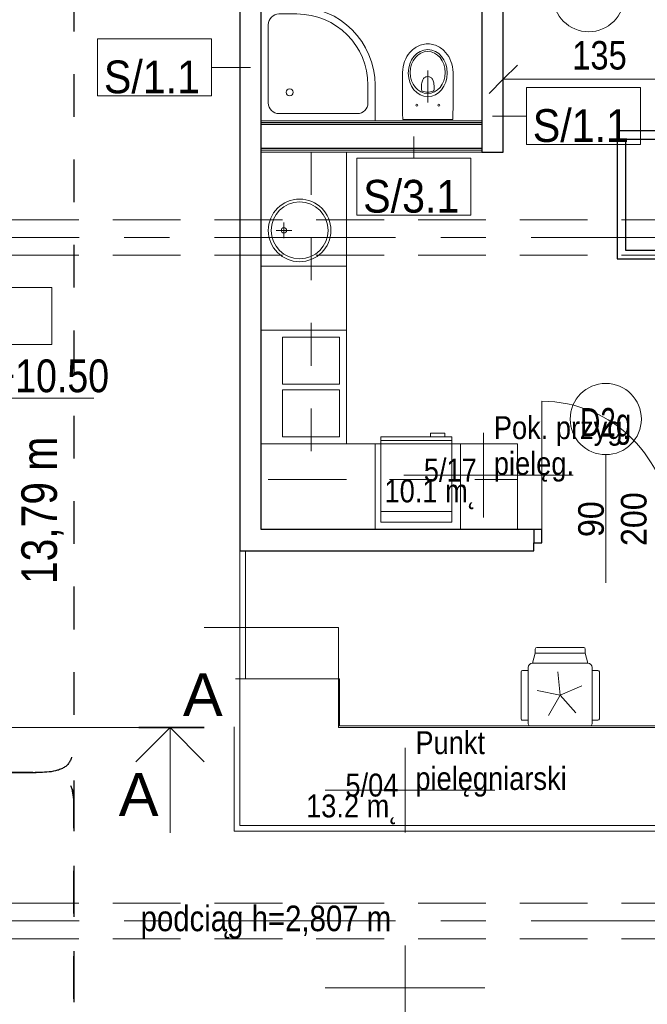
# Model space of a CAD drawing. Header units: centimetres. Extents: x -1631 to 1829, y -257 to 3158.
# Tile 81 of 128: x -477 to -36, y 1310 to 2001. Entities that reach past the tile are written whole.
import ezdxf

# ---------------------------------------------------------------- set-up
doc = ezdxf.new("R2010")
doc.units = ezdxf.units.CM
for name, pattern in [('Dash', [60, 30, -30]), ('Oś', [222.25, 127, -31.75, 31.75, -31.75]), ('Ukryte', [71.438, 47.625, -23.813])]:
    doc.linetypes.add(name, pattern=pattern)
for name, color, linetype, lineweight in [('A-ANNO-DIMS', 211, 'Continuous', 13), ('A-ANNO-DIMS-100', 211, 'Continuous', 13), ('A-ANNO-NOTE', 131, 'Continuous', 9), ('A-AREA-IDEN', 2, 'Continuous', 13), ('A-DETL', 90, 'Continuous', 9), ('A-DETL-GENF', 92, 'Continuous', 9), ('A-DETL-HDLN', 90, 'Ukryte', 9), ('A-DETL-MEDM', 33, 'Continuous', 13), ('A-DETL-THIN', 151, 'Continuous', 9), ('A-DETL-WIDE', 214, 'Continuous', 35), ('A-DOOR', 31, 'Continuous', 13), ('A-WALL', 113, 'Continuous', 13), ('A-WALL-FNSH', 113, 'Continuous', 13), ('A-WALL-IDEN', 211, 'Continuous', 13), ('G-ANNO-DIMS', 111, 'Continuous', 13), ('G-ANNO-TEXT', 231, 'Continuous', 13), ('I-FURN', 30, 'Continuous', 9), ('P-SANR-FIXT', 6, 'Continuous', 9), ('Q-SPCQ', 91, 'Continuous', 9), ('S-GRID', 1, 'Continuous', 13)]:
    doc.layers.add(name, color=color, linetype=linetype, lineweight=lineweight)
doc.styles.add('Arial', font='arial.ttf', dxfattribs={"width": 0.9, "height": 18})
doc.styles.add('Arial Narrow_2', font='ARIALN.TTF', dxfattribs={"height": 23})
doc.styles.add('Arial Narrow_4', font='ARIALN.TTF', dxfattribs={"height": 25})
doc.styles.add('Arial Narrow_5', font='ARIALN.TTF', dxfattribs={"height": 20})
doc.styles.add('Arial Narrow_6', font='ARIALN.TTF', dxfattribs={"height": 18})
doc.styles.add('Arial_1', font='arial.ttf', dxfattribs={"width": 0.7, "height": 20})
doc.styles.add('Arial_11', font='arial.ttf', dxfattribs={"width": 0.85, "height": 23})
doc.styles.add('Arial_12', font='arial.ttf', dxfattribs={"width": 0.9, "height": 23})
doc.styles.add('Arial_7', font='arial.ttf', dxfattribs={"height": 30})
doc.dimstyles.new('Diagonal_1_100__0__wewnętrzne_1', dxfattribs={"dimscale": 30.48, "dimtxt": 20.468619, "dimasz": 0.656168, "dimexe": 0.164042, "dimexo": 0.0625, "dimgap": 0.032808, "dimtad": 1, "dimdec": 0, "dimdsep": 46, "dimtxsty": 'Arial Narrow_5', "dimblk1": 'OBLIQUE', "dimblk2": 'OBLIQUE', "dimsah": 1, "dimcen": 0.09, "dimazin": 0, "dimtfac": 1, "dimtdec": 4, "dimtix": 1, "dimtmove": 0, "dimatfit": 3, "dimfxl": 0.164042, "dimfxlon": 1, "dimtvp": 1, "dimtolj": 1, "dimtzin": 0, "dimarcsym": 2})

# ---------------------------------------------------------------- blocks, each defined once
blk = doc.blocks.new('Blat - Blat-V4-5_piętro III __10_50 m_ - stan projektowany')
at = {"layer": 'I-FURN'}
for p, q in [((0, -60), (0, 0)), ((80, 0), (80, -60)), ((80, -60), (0, -60))]:
    blk.add_line(p, q, dxfattribs=at)
blk = doc.blocks.new('Blat - Blat-2328139-5_piętro III __10_50 m_ - stan projektowany')
at = {"layer": 'I-FURN'}
for p, q in [((0, 60), (0, 0)), ((45, 60), (0, 60)), ((45, 0), (45, 60))]:
    blk.add_line(p, q, dxfattribs=at)
blk = doc.blocks.new('Blat - Blat-1345692-5_piętro III __10_50 m_ - stan projektowany')
at = {"layer": 'I-FURN'}
for p, q in [((0, -60), (0, 0)), ((80, -60), (0, -60))]:
    blk.add_line(p, q, dxfattribs=at)
blk = doc.blocks.new('Blat - Blat-2328140-5_piętro III __10_50 m_ - stan projektowany')
at = {"layer": 'I-FURN'}
for p, q in [((0, -60), (0, 0)), ((40, 0), (40, -60)), ((40, -60), (0, -60))]:
    blk.add_line(p, q, dxfattribs=at)
blk = doc.blocks.new('Blat - Blat-2328141-5_piętro III __10_50 m_ - stan projektowany')
at = {"layer": 'I-FURN'}
for p, q in [((0, -60), (0, 0)), ((60, 0), (60, -60)), ((60, -60), (0, -60))]:
    blk.add_line(p, q, dxfattribs=at)
blk = doc.blocks.new('Blat - Blat-2328144-5_piętro III __10_50 m_ - stan projektowany')
at = {"layer": 'I-FURN', "linetype": 'Dash'}
for p, q in [((0, -35), (0, 0)), ((230, -35), (0, -35))]:
    blk.add_line(p, q, dxfattribs=at)
blk = doc.blocks.new('Blat - Blat-2328145-5_piętro III __10_50 m_ - stan projektowany')
at = {"layer": 'I-FURN', "linetype": 'Dash'}
for p, q in [((180, 35), (0, 35)), ((180, 0), (180, 35))]:
    blk.add_line(p, q, dxfattribs=at)
blk = doc.blocks.new('DRZWI 1S - automatyczna etykieta - Drzwi 90 _szklone_-2381400-5_piętro III __10_50 m_ - stan projektowany')
at = {"layer": 'A-DETL-GENF'}
for p, q in [((-50.5, 2), (-45, 2)), ((-50.5, -7.5), (-50.5, 2)), ((-45, 2), (-45, -7.5)), ((45, 2), (50.5, 2)), ((45, -7.5), (45, 2)), ((50.5, 2), (50.5, -7.5)), ((-45, -7.5), (-50.5, -7.5)), ((50.5, -7.5), (45, -7.5))]:
    blk.add_line(p, q, dxfattribs=at)
at = {"layer": 'A-DETL-MEDM', "lineweight": 25}
for p, q in [((-50.5, -7.5), (-50.5, 2)), ((-50.5, 2), (-45, 2)), ((-45, 2), (-45, -7.5)), ((45, 2), (45, -7.5)), ((50.5, 2), (45, 2)), ((50.5, -7.5), (50.5, 2)), ((-45, -7.5), (-50.5, -7.5)), ((45, -7.5), (50.5, -7.5))]:
    blk.add_line(p, q, dxfattribs=at)
at = {"layer": 'A-DOOR'}
blk.add_line((45, -7.5), (45, -97.5), dxfattribs=at)
blk.add_arc((45, -7.5), 90, 180, 270, dxfattribs=at)
blk = doc.blocks.new('brodzik natryskowy 80x80 półokrągły - brodzik natryskowy 80x80 półokrągły-2355028-5_piętro III __10_50 m_ - stan projektowany')
at = {"layer": 'P-SANR-FIXT'}
for p, q in [((-60, -5), (-60, 20)), ((-47.5, 15), (7.5, 15)), ((-55, -5), (-55, 7.5)), ((15, 7.5), (15, -47.5)), ((7.5, -55), (-5, -55)), ((20, -60), (-5, -60))]:
    blk.add_line(p, q, dxfattribs=at)
blk.add_circle((0, 0), 2.5, dxfattribs=at)
for centre, radius, start, end in [((-47.5, 7.5), 7.5, 90, 180), ((7.5, 7.5), 7.5, 360, 90), ((-5, -5), 55, 180, 270), ((-5, -5), 50, 180, 270), ((7.5, -47.5), 7.5, 270, 360)]:
    blk.add_arc(centre, radius, start, end, dxfattribs=at)
blk = doc.blocks.new('umywalka okrągła d _44cm stal nierdzewna - Type 1-2356170-5_piętro III __10_50 m_ - stan projektowany')
at = {"layer": 'P-SANR-FIXT'}
for p, q in [((12.5, 17.93), (12.5, 28.93)), ((7, 23.43), (18, 23.43))]:
    blk.add_line(p, q, dxfattribs=at)
for centre, radius in [((12.5, 34.5), 22), ((12.5, 34.5), 20), ((12.5, 23.43), 1.9)]:
    blk.add_circle(centre, radius, dxfattribs=at)
blk = doc.blocks.new('zlewozmywak dwukomorowy - Type 1-2356268-5_piętro III __10_50 m_ - stan projektowany')
at = {"layer": 'P-SANR-FIXT'}
for p, q in [((52.5, 67.5), (-27.5, 67.5)), ((-27.5, 67.5), (-27.5, 7.5)), ((10.5, 62.5), (-22.5, 62.5)), ((-22.5, 62.5), (-22.5, 22.5)), ((10.5, 22.5), (10.5, 62.5)), ((47.5, 62.5), (14.5, 62.5)), ((14.5, 62.5), (14.5, 22.5)), ((47.5, 22.5), (47.5, 62.5)), ((52.5, 7.5), (52.5, 67.5)), ((-22.5, 22.5), (10.5, 22.5)), ((14.5, 22.5), (47.5, 22.5))]:
    blk.add_line(p, q, dxfattribs=at)
blk = doc.blocks.new('lodówka niska w zabudowie - Type 1-2357182-5_piętro III __10_50 m_ - stan projektowany')
at = {"layer": 'Q-SPCQ'}
for p, q in [((-12.5, 12.5), (-12.5, 72.5)), ((-12.5, 72.5), (37.5, 72.5)), ((37.5, 70), (-12.5, 70)), ((22.5, 75), (22.5, 72.5)), ((32.5, 75), (22.5, 75)), ((32.5, 72.5), (32.5, 75)), ((37.5, 72.5), (37.5, 12.5)), ((37.5, 20), (-12.5, 20)), ((37.5, 12.5), (-12.5, 12.5))]:
    blk.add_line(p, q, dxfattribs=at)
blk = doc.blocks.new('Miska ustępowa Nova Pro - Type 1-1223710-5_piętro III __10_50 m_ - stan projektowany')
at = {"layer": 'P-SANR-FIXT'}
for p, q in [((2.72, 55.62), (1.98, 55.03)), ((3.54, 56.19), (2.72, 55.62)), ((4.37, 56.71), (3.54, 56.19)), ((5.26, 57.2), (4.37, 56.71)), ((6.17, 57.64), (5.26, 57.2)), ((7.14, 58.04), (6.17, 57.64)), ((8.15, 58.36), (7.14, 58.04)), ((9.18, 58.63), (8.15, 58.36)), ((10.24, 58.83), (9.18, 58.63)), ((11.35, 58.95), (10.24, 58.83)), ((12.51, 59), (11.35, 58.95)), ((13.65, 58.95), (12.51, 59)), ((14.76, 58.83), (13.65, 58.95)), ((15.82, 58.63), (14.76, 58.83)), ((16.85, 58.36), (15.82, 58.63)), ((17.86, 58.04), (16.85, 58.36)), ((18.83, 57.64), (17.86, 58.04)), ((19.74, 57.2), (18.83, 57.64)), ((20.63, 56.71), (19.74, 57.2)), ((21.46, 56.19), (20.63, 56.71)), ((22.28, 55.62), (21.46, 56.19)), ((23.02, 55.03), (22.28, 55.62)), ((-3.03, 48.44), (-3.74, 46.72)), ((-2.19, 50.07), (-3.03, 48.44)), ((-1.2, 51.63), (-2.19, 50.07)), ((-0.04, 53.06), (-1.2, 51.63)), ((1.27, 54.39), (-0.04, 53.06)), ((1.98, 55.03), (1.27, 54.39)), ((23.73, 54.39), (23.02, 55.03)), ((25.04, 53.06), (23.73, 54.39)), ((26.2, 51.63), (25.04, 53.06)), ((27.19, 50.07), (26.2, 51.63)), ((28.03, 48.44), (27.19, 50.07)), ((28.74, 46.72), (28.03, 48.44)), ((-4.73, 42.99), (-5.05, 41.02)), ((-4.31, 44.89), (-4.73, 42.99)), ((-3.74, 46.72), (-4.31, 44.89)), ((29.31, 44.89), (28.74, 46.72)), ((29.75, 42.99), (29.31, 44.89)), ((30.05, 41.02), (29.75, 42.99)), ((-5.24, 38.97), (-5.32, 36.85)), ((-5.32, 36.85), (-5.32, 29.36)), ((-5.05, 41.02), (-5.24, 38.97)), ((9.26, 34.31), (9.6, 34.76)), ((9.6, 34.76), (9.97, 35.1)), ((9.97, 35.1), (10.37, 35.4)), ((10.37, 35.4), (10.79, 35.64)), ((10.79, 35.64), (11.21, 35.82)), ((11.21, 35.82), (11.62, 35.94)), ((11.62, 35.94), (12.51, 36.04)), ((12.5, 17.77), (12.5, 40.26)), ((12.51, 36.04), (13.38, 35.94)), ((13.38, 35.94), (13.8, 35.82)), ((13.8, 35.82), (14.24, 35.64)), ((14.24, 35.64), (14.63, 35.4)), ((14.63, 35.4), (15.03, 35.1)), ((15.03, 35.1), (15.4, 34.76)), ((15.4, 34.76), (15.74, 34.31)), ((30.24, 38.97), (30.05, 41.02)), ((30.32, 36.85), (30.24, 38.97)), ((30.32, 29.36), (30.32, 36.85)), ((-5.32, 29.36), (-5.29, 21.78)), ((8.05, 28.3), (8.1, 29.53)), ((8.05, 26.94), (8.05, 28.3)), ((8.1, 29.53), (8.2, 30.61)), ((8.2, 30.61), (8.32, 31.58)), ((8.32, 31.58), (8.47, 32.41)), ((8.47, 32.41), (8.69, 33.15)), ((8.69, 33.15), (8.96, 33.77)), ((8.96, 33.77), (9.26, 34.31)), ((15.74, 34.31), (16.04, 33.77)), ((16.04, 33.77), (16.31, 33.15)), ((16.31, 33.15), (16.53, 32.41)), ((16.53, 32.41), (16.71, 31.58)), ((16.71, 31.58), (16.83, 30.61)), ((16.83, 30.61), (16.9, 29.53)), ((16.9, 29.53), (16.95, 28.3)), ((16.95, 28.3), (16.95, 26.94)), ((30.29, 21.78), (30.32, 29.36)), ((-5.29, 21.78), (-5.24, 17.94)), ((8.1, 26.62), (8.05, 26.94)), ((8.22, 26.32), (8.1, 26.62)), ((8.42, 26.08), (8.22, 26.32)), ((8.67, 25.9), (8.42, 26.08)), ((9.6, 25.56), (8.67, 25.9)), ((10.56, 25.29), (9.6, 25.56)), ((11.53, 25.14), (10.56, 25.29)), ((12.51, 25.09), (11.53, 25.14)), ((13.47, 25.14), (12.51, 25.09)), ((14.44, 25.29), (13.47, 25.14)), ((15.4, 25.56), (14.44, 25.29)), ((16.34, 25.9), (15.4, 25.56)), ((16.58, 26.08), (16.34, 25.9)), ((16.78, 26.32), (16.58, 26.08)), ((16.93, 26.62), (16.78, 26.32)), ((16.95, 26.94), (16.93, 26.62)), ((30.27, 17.94), (30.29, 21.78)), ((-5.24, 17.94), (-5.2, 14.02)), ((-5.2, 14.02), (-5.15, 10.04)), ((30.15, 10.04), (30.22, 14.02)), ((30.22, 14.02), (30.27, 17.94)), ((-5.15, 10.04), (-5.05, 6)), ((30.05, 6), (30.15, 10.04)), ((-5.05, 6), (30.05, 6))]:
    blk.add_line(p, q, dxfattribs=at)
for centre in [(4.76, 16), (20.24, 16)]:
    blk.add_circle(centre, 0.752, dxfattribs=at)
for centre, major_axis, ratio in [((12.5, 38.51), (0, 16.5), 0.830338), ((12.5, 38.92), (0, 14.8), 0.83084)]:
    blk.add_ellipse(centre, major_axis=major_axis, ratio=ratio, dxfattribs=at)
blk = doc.blocks.new('Lada rejestracji2 - Lada rejestracji-2360188-5_piętro III __10_50 m_ - stan projektowany')
at = {"layer": 'I-FURN'}
for p, q in [((1431.33, 30.12), (1431.33, 326.62)), ((1431.33, 326.62), (1538.33, 326.62)), ((1538.33, 326.62), (1538.33, 322.62)), ((1435.33, 30.12), (1435.33, 322.62)), ((1435.33, 322.62), (1538.33, 322.62)), ((1435.33, 322.62), (1435.33, 30.12)), ((1538.33, 322.62), (1435.33, 322.62)), ((1538.33, 322.62), (1538.33, 318.62)), ((1628.33, 322.62), (1538.33, 322.62)), ((1538.33, 252.62), (1538.33, 322.62)), ((1538.33, 318.62), (1628.33, 318.62)), ((1505.33, -227.38), (1505.33, 252.62)), ((1505.33, 252.62), (1538.33, 252.62)), ((1431.33, -4.88), (1431.33, -301.38)), ((1441.33, -4.88), (1435.33, -4.88)), ((1441.33, -291.38), (1441.33, -4.88)), ((1538.33, -227.38), (1505.33, -227.38)), ((1538.33, -291.38), (1538.33, -227.38)), ((1538.33, -291.38), (1441.33, -291.38)), ((1538.33, -301.38), (1538.33, -291.38)), ((1628.33, -293.38), (1538.58, -293.38)), ((1538.58, -293.38), (1538.58, -297.38)), ((1431.33, -301.38), (1538.33, -301.38)), ((1538.58, -297.38), (1628.33, -297.38))]:
    blk.add_line(p, q, dxfattribs=at)
blk = doc.blocks.new('krzesło obrotowe - krzesło obrotowe-817701-5_piętro III __10_50 m_ - stan projektowany')
at = {"layer": 'I-FURN'}
for p, q in [((19.5, 22.5), (-19.5, 22.5)), ((-17.5, 22.5), (-17.5, 26.5)), ((16.5, 27.5), (-16.5, 27.5)), ((17.5, 22.5), (17.5, 26.5)), ((-33.5, 16.5), (-33.5, -16.5)), ((-32.5, 17.5), (-29.5, 17.5)), ((-29.5, 17.5), (-22.5, 19.5)), ((-29.5, 17.5), (-29.5, -17.5)), ((-22.5, 19.5), (-22.5, -19.5)), ((-6.71, 15.07), (0, 0)), ((0, 0), (12.26, 11.04)), ((0, 0), (-16.41, -1.72)), ((-3.43, -16.14), (0, 0)), ((0, 0), (14.29, -8.25)), ((-29.5, -17.5), (-32.5, -17.5)), ((-22.5, -19.5), (-29.5, -17.5)), ((-19.5, -22.5), (19.5, -22.5)), ((-17.5, -22.5), (-17.5, -26.5)), ((-16.5, -27.5), (16.5, -27.5)), ((17.5, -22.5), (17.5, -26.5))]:
    blk.add_line(p, q, dxfattribs=at)
for centre, radius, start, end in [((-19.5, 19.5), 3, 90, 180), ((-16.5, 26.5), 1, 90, 180), ((16.5, 26.5), 1, 0, 90), ((19.5, 19.5), 3, 47.57359, 90), ((-32.5, 16.5), 1, 90, 180), ((-32.5, -16.5), 1, 180, 270), ((-19.5, -19.5), 3, 180, 270), ((-16.5, -26.5), 1, 180, 270), ((16.5, -26.5), 1, 270, 0), ((19.5, -19.5), 3, 270, 312.42641)]:
    blk.add_arc(centre, radius, start, end, dxfattribs=at)
blk = doc.blocks.new('Spot Elevations - Kota wyk 2-385235-5_piętro III __10_50 m_ - stan projektowany')
at = {"layer": 'G-ANNO-DIMS'}
for p, q in [((0, 0), (-0.09, 0.18)), ((-0.09, 0.18), (0.6992, 0.18)), ((0, 0), (0.09, 0.18))]:
    blk.add_line(p, q, dxfattribs=at)
blk = doc.blocks.new('METKA_POMIESZCZENIA2 - Rozbudowana - bez ramki-2396678-5_piętro III __10_50 m_ - stan projektowany')
at = {"layer": 'A-AREA-IDEN'}
for p, q in [((0, 0.425), (0, 0)), ((0.0976, 0), (-0.8, 0)), ((-0.8, 0), (0.9, 0)), ((0, 0), (0, -0.425))]:
    blk.add_line(p, q, dxfattribs=at)
blk = doc.blocks.new('METKA_POMIESZCZENIA2 - Rozbudowana krótka - bez ramki-2403173-5_piętro III __10_50 m_ - stan projektowany')
at = {"layer": 'A-AREA-IDEN'}
for p, q in [((0, 0.425), (0, 0)), ((0.0976, 0), (-0.8, 0)), ((-0.8, 0), (0.8, 0)), ((0, 0), (0, -0.425))]:
    blk.add_line(p, q, dxfattribs=at)
blk = doc.blocks.new('DIMBLOCK208-5_piętro III __10_50 m_ - stan projektowany')
at = {"layer": 'A-ANNO-DIMS-100', "transparency": 16777216}
for p, q in [((-137.62, 1959.49), (-127.62, 1969.49)), ((-137.62, 1954.49), (-137.62, 1964.49)), ((-2.62, 1959.49), (7.38, 1969.49)), ((-2.62, 1954.49), (-2.62, 1964.49)), ((-137.62, 1959.49), (-147.62, 1949.49)), ((-2.62, 1959.49), (-137.62, 1959.49)), ((-137.62, 1959.49), (-137.62, 1954.49)), ((-2.62, 1959.49), (-12.62, 1949.49)), ((-2.62, 1959.49), (-2.62, 1954.49))]:
    blk.add_line(p, q, dxfattribs=at)
at = {"layer": 'A-ANNO-DIMS-100', "color": 0, "transparency": 16777216, "insert": (-89.13, 1986.34), "char_height": 20, "width": 45.6158, "attachment_point": 1, "line_spacing_factor": 0.974696, "style": 'Arial Narrow_5'}
blk.add_mtext('135', dxfattribs=at)
blk = doc.blocks.new('_Oblique')
at = {"color": 0, "linetype": 'ByBlock', "lineweight": -2}
blk.add_line((-0.5, -0.5), (0.5, 0.5), dxfattribs=at)
blk = doc.blocks.new('ET sciana_AT7 - 10mm-2270614-5_piętro III __10_50 m_ - stan projektowany')
at = {"layer": 'A-WALL-IDEN'}
for p, q in [((-0.4, 0.196875), (0.4, 0.196875)), ((-0.4, -0.203125), (-0.4, 0.196875)), ((0.4, 0.196875), (0.4, -0.203125)), ((-0.4, -0.203125), (0.4, -0.203125))]:
    blk.add_line(p, q, dxfattribs=at)

msp = doc.modelspace()

# ---------------------------------------------------------------- linework, layer by layer
at = {"layer": 'A-ANNO-NOTE', "lineweight": 13}
msp.add_line((-65.62, 1605.83), (-65.62, 1695.83), dxfattribs=at)
msp.add_line((-65.62, 1605.83), (-65.62, 1695.83), dxfattribs=at)
for centre in [(-77.62, 2017.83), (-65.62, 1720.83)]:
    msp.add_circle(centre, 25, dxfattribs=at)
at = {"layer": 'A-DETL', "linetype": 'Dash', "lineweight": 25}
for points, knots in [([(-552.77, 2638.57), (-478.91, 2638.57), (-476.08, 2638.57), (-439.12, 2638.57), (-439.12, 2601.62), (-439.12, 2598.79), (-439.12, 2573.54), (-439.12, 1655.82), (-439.12, 1618.87), (-439.12, 1616.04), (-439.12, 1512.36), (-439.12, 1509.53), (-439.12, 1472.57), (-476.08, 1472.57), (-478.91, 1472.57), (-555.62, 1472.57)], [0, 0, 0, 0, 1.242892, 2.082132, 2.921372, 3.63261, 13.975949, 24.692511, 35.163852, 36.732804, 37.928533, 39.497485, 40.336725, 41.175965, 42.450024, 42.450024, 42.450024, 42.450024]), ([(-555.62, 1472.57), (-478.91, 1472.57), (-476.08, 1472.57), (-439.12, 1472.57), (-439.12, 1435.62), (-439.12, 1432.79), (-439.12, 1329.11), (-439.12, 1326.28), (-439.12, 1289.33), (-402.17, 1289.33), (-399.34, 1289.33), (54.38, 1289.33), (347.2, 1289.33), (391.67, 1289.33), (418.55, 1316.21), (413.88, 1393.93), (413.88, 1663.13)], [0, 0, 0, 0, 1.274059, 2.1133, 2.95254, 4.521491, 5.717221, 7.286172, 8.125412, 8.964652, 14.361634, 22.556861, 31.207392, 35.311818, 37.065318, 41.276562, 41.276562, 41.276562, 41.276562]), ([(-561.62, 233.02), (-511.61, 233.02), (-497.78, 233.02), (-439.12, 233.02), (-439.12, 251.36), (-439.12, 296.62), (-439.12, 1289.33), (-439.12, 1326.28), (-439.12, 1329.11), (-439.12, 1432.79), (-439.12, 1435.62), (-439.12, 1472.57), (-476.08, 1472.57), (-478.91, 1472.57), (-555.62, 1472.57)], [0, 0, 0, 0, 1.339676, 2.332925, 3.669947, 15.221807, 26.977257, 38.268666, 39.837617, 41.033347, 42.602298, 43.441538, 44.280778, 45.554838, 45.554838, 45.554838, 45.554838]), ([(-555.62, 1472.57), (-478.91, 1472.57), (-450.62, 1472.57), (-439.12, 1472.57), (-439.12, 1461.07), (-439.12, 1432.79), (-439.12, 1329.11), (-439.12, 1326.28), (-439.12, 1289.33), (-402.17, 1289.33), (-399.34, 1289.33), (54.38, 1289.33), (347.2, 1289.33), (391.67, 1289.33), (413.88, 1267.11), (413.88, 1211.15), (413.88, 1019.9)], [0, 0, 0, 0, 1.274059, 1.834911, 2.395763, 3.964714, 5.438832, 7.007784, 7.847024, 8.686264, 14.083246, 22.278473, 30.929004, 34.961158, 36.402966, 39.45005, 39.45005, 39.45005, 39.45005])]:
    msp.add_open_spline(points, degree=3, knots=knots, dxfattribs=at)
at = {"layer": 'A-DETL-HDLN'}
for p, q in [((-1197.62, 1860.83), (1172.38, 1860.83)), ((-1197.62, 1835.83), (1172.38, 1835.83)), ((-1197.62, 1380.83), (1172.38, 1380.83)), ((-1197.62, 1355.83), (1172.38, 1355.83))]:
    msp.add_line(p, q, dxfattribs=at)
at = {"layer": 'A-DETL-MEDM'}
for q in [(-395.66, 1480.19), (-371.62, 1430.23), (-347.58, 1480.19)]:
    msp.add_line((-371.62, 1504.23), q, dxfattribs=at)
at = {"layer": 'A-DETL-THIN'}
for p, q in [((-347.62, 1574.33), (-253.35, 1574.33)), ((-253.35, 1574.33), (-253.35, 1504.23)), ((-1199.35, 1504.23), (-393.63, 1504.23)), ((-253.35, 1504.23), (552.37, 1504.23))]:
    msp.add_line(p, q, dxfattribs=at)
at = {"layer": 'A-DETL-WIDE'}
msp.add_line((-347.62, 1504.23), (-393.63, 1504.23), dxfattribs=at)
at = {"layer": 'A-WALL', "color": 7, "lineweight": 25}
for p, q in [((-322.62, 2110.33), (-322.62, 1628.33)), ((-307.62, 1643.33), (-307.62, 2095.33)), ((-152.62, 2095.33), (-152.62, 1908.33)), ((-137.62, 1908.33), (-137.62, 2095.33)), ((-152.62, 1927.83), (-307.62, 1927.83)), ((-57.62, 1923.33), (-57.62, 1833.33)), ((-2.62, 1923.33), (-57.62, 1923.33)), ((-51.62, 1839.33), (-51.62, 1917.33)), ((-51.62, 1917.33), (-2.62, 1917.33)), ((-152.62, 1910.83), (-307.62, 1910.83)), ((-152.62, 1908.33), (-137.62, 1908.33)), ((-57.62, 1833.33), (-27.62, 1833.33)), ((-27.62, 1839.33), (-51.62, 1839.33)), ((-116.12, 1643.33), (-307.62, 1643.33)), ((-116.12, 1628.33), (-116.12, 1633.83)), ((-322.62, 1628.33), (-116.12, 1628.33))]:
    msp.add_line(p, q, dxfattribs=at)
at = {"layer": 'A-WALL'}
for p, q in [((-152.62, 1929.08), (-307.62, 1929.08)), ((-152.62, 1909.58), (-307.62, 1909.58))]:
    msp.add_line(p, q, dxfattribs=at)
at = {"layer": 'A-WALL-FNSH', "color": 250, "lineweight": 9}
for p, q in [((-152.62, 1930.33), (-307.62, 1930.33)), ((-307.62, 1908.33), (-152.62, 1908.33))]:
    msp.add_line(p, q, dxfattribs=at)
at = {"layer": 'A-WALL-IDEN'}
for p, q in [((-315.12, 1967.84), (-342.5, 1967.84)), ((-145.12, 1933.66), (-121.31, 1933.66)), ((-200.41, 1919.33), (-200.41, 1904))]:
    msp.add_line(p, q, dxfattribs=at)
at = {"layer": 'S-GRID', "linetype": 'Oś'}
for p, q in [((1342.46, 1848.33), (-1368.76, 1848.33)), ((1342.46, 1368.33), (-1368.76, 1368.33))]:
    msp.add_line(p, q, dxfattribs=at)

# ---------------------------------------------------------------- block references
at = {"layer": 'A-AREA-IDEN', "xscale": 69.99999999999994, "yscale": 69.99999999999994, "zscale": 69.99999999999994}
for name, p in [('METKA_POMIESZCZENIA2 - Rozbudowana - bez ramki-2396678-5_piętro III __10_50 m_ - stan projektowany', (-151.54, 1681.49)), ('METKA_POMIESZCZENIA2 - Rozbudowana - bez ramki-2396678-5_piętro III __10_50 m_ - stan projektowany', (-206.61, 1460.23)), ('METKA_POMIESZCZENIA2 - Rozbudowana krótka - bez ramki-2403173-5_piętro III __10_50 m_ - stan projektowany', (-206.61, 1321.29))]:
    msp.add_blockref(name, p, dxfattribs=at)
at = {"layer": 'A-DOOR', "rotation": 180}
msp.add_blockref('DRZWI 1S - automatyczna etykieta - Drzwi 90 _szklone_-2381400-5_piętro III __10_50 m_ - stan projektowany', (-65.62, 1635.83), dxfattribs=at)
at = {"layer": 'A-WALL-IDEN', "xscale": 99.99999999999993, "yscale": 99.99999999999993, "zscale": 99.99999999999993}
for p in [(-382.5, 1968.15), (-81.31, 1933.97), (-200.41, 1884.31), (-494.63, 1793.51)]:
    msp.add_blockref('ET sciana_AT7 - 10mm-2270614-5_piętro III __10_50 m_ - stan projektowany', p, dxfattribs=at)
at = {"layer": 'G-ANNO-DIMS', "xscale": 99.99999999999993, "yscale": 99.99999999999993, "zscale": 99.99999999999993}
msp.add_blockref('Spot Elevations - Kota wyk 2-385235-5_piętro III __10_50 m_ - stan projektowany', (-495.16, 1717.59), dxfattribs=at)
at = {"layer": 'I-FURN'}
for name, p, rotation in [('Blat - Blat-1345692-5_piętro III __10_50 m_ - stan projektowany', (-307.62, 1828.33), 90.00000000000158), ('Blat - Blat-2328139-5_piętro III __10_50 m_ - stan projektowany', (-307.62, 1828.33), 269.9999999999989), ('Blat - Blat-V4-5_piętro III __10_50 m_ - stan projektowany', (-307.62, 1703.33), 90.00000000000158), ('Blat - Blat-1345692-5_piętro III __10_50 m_ - stan projektowany', (-227.62, 1643.33), 180), ('Blat - Blat-2328141-5_piętro III __10_50 m_ - stan projektowany', (-167.62, 1643.33), 180), ('Blat - Blat-2328140-5_piętro III __10_50 m_ - stan projektowany', (-127.62, 1643.33), 180), ('Lada rejestracji2 - Lada rejestracji-2360188-5_piętro III __10_50 m_ - stan projektowany', (0, 0), 90.00000000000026), ('krzesło obrotowe - krzesło obrotowe-817701-5_piętro III __10_50 m_ - stan projektowany', (-97.62, 1526.83), 270.0000000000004)]:
    msp.add_blockref(name, p, dxfattribs=dict(at, rotation=rotation))
at = {"layer": 'I-FURN', "linetype": 'Dash', "rotation": 90.00000000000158}
msp.add_blockref('Blat - Blat-2328144-5_piętro III __10_50 m_ - stan projektowany', (-307.62, 1678.33), dxfattribs=at)
at = {"layer": 'I-FURN', "linetype": 'Dash'}
msp.add_blockref('Blat - Blat-2328145-5_piętro III __10_50 m_ - stan projektowany', (-307.62, 1643.33), dxfattribs=at)
at = {"layer": 'P-SANR-FIXT'}
for name, p, rotation in [('brodzik natryskowy 80x80 półokrągły - brodzik natryskowy 80x80 półokrągły-2355028-5_piętro III __10_50 m_ - stan projektowany', (-287.62, 1950.33), 180), ('umywalka okrągła d _44cm stal nierdzewna - Type 1-2356170-5_piętro III __10_50 m_ - stan projektowany', (-315.12, 1865.83), 270.0000000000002), ('zlewozmywak dwukomorowy - Type 1-2356268-5_piętro III __10_50 m_ - stan projektowany', (-315.12, 1755.83), 270.0000000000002)]:
    msp.add_blockref(name, p, dxfattribs=dict(at, rotation=rotation))
msp.add_blockref('Miska ustępowa Nova Pro - Type 1-1223710-5_piętro III __10_50 m_ - stan projektowany', (-203.12, 1925.33), dxfattribs=at)
at = {"layer": 'Q-SPCQ'}
msp.add_blockref('lodówka niska w zabudowie - Type 1-2357182-5_piętro III __10_50 m_ - stan projektowany', (-211.12, 1635.83), dxfattribs=at)

# ---------------------------------------------------------------- texts
at = {"layer": 'A-ANNO-NOTE', "lineweight": 211, "insert": (-65.65, 1715.53), "char_height": 20, "width": 37.03, "attachment_point": 5, "line_spacing_factor": 0.936439, "style": 'Arial_1'}
msp.add_mtext('\\pxqc,t4.445,8.89,13.335,17.78,22.225,26.67,31.115,35.56,40.005,44.45,48.895,53.34,57.785,62.23,66.675,71.12,75.565,80.01,84.455,88.9,93.345,97.79,102.235,106.68,111.125,115.57,120.015,124.46,128.905,133.35,137.795,142.24;{D2g}', dxfattribs=at)
at = {"layer": 'A-ANNO-NOTE', "lineweight": 211, "char_height": 18, "attachment_point": 5, "rotation": 90, "line_spacing_factor": 0.936439, "style": 'Arial'}
for s, insert, width in [('\\pxqc,t6.35,12.7,19.05,25.4,31.75,38.1,44.45,50.8,57.15,63.5,69.85,76.2,82.55,88.9,95.25,101.6,107.95,114.3,120.65,127,133.35,139.7,146.05,152.4,158.75,165.1,171.45,177.8,184.15,190.5,196.85,203.2;{200}', (-45.86, 1650.52), 38.07), ('\\pxqc,t6.35,12.7,19.05,25.4,31.75,38.1,44.45,50.8,57.15,63.5,69.85,76.2,82.55,88.9,95.25,101.6,107.95,114.3,120.65,127,133.35,139.7,146.05,152.4,158.75,165.1,171.45,177.8,184.15,190.5,196.85,203.2;{200}', (-45.86, 1650.52), 38.07), ('\\pxqc,t6.35,12.7,19.05,25.4,31.75,38.1,44.45,50.8,57.15,63.5,69.85,76.2,82.55,88.9,95.25,101.6,107.95,114.3,120.65,127,133.35,139.7,146.05,152.4,158.75,165.1,171.45,177.8,184.15,190.5,196.85,203.2;{90}', (-75.86, 1650.52), 25.65)]:
    msp.add_mtext(s, dxfattribs=dict(at, insert=insert, width=width))
at = {"layer": 'A-AREA-IDEN', "char_height": 16.1, "line_spacing_factor": 0.936439, "style": 'Arial_11'}
for s, insert, width, attachment_point in [('\\pt84.99995,169.9999,255.00008,340.00003,424.99998,509.99993,595.00011,680.00006,765.00001,849.99996,934.99991,1020.00009,1105.00004,1189.99999,1274.99994,1359.99989,1445.00007,1530.00002,1614.99997,1699.99992,1785.0001,1870.00005,1955,2039.99995,2124.9999,2210.00008,2295.00003,2379.99998,2464.99993,2550.00011,2635.00006,2720.00001;Pok. przyg.\\Ppielęg.', (-144.24, 1676.74), 94.486, 7), ('\\pxqr,t3.69565,7.3913,11.08696,14.78261,18.47826,22.17391,25.86957,29.56522,33.26087,36.95652,40.65217,44.34783,48.04348,51.73913,55.43478,59.13043,62.82609,66.52174,70.21739,73.91304,77.6087,81.30435,85,88.69565,92.3913,96.08696,99.78261,103.47826,107.17391,110.86957,114.56522,118.26087;{5/17}', (-156.2, 1676.74), 37.009, 9), ('\\pt84.99995,169.9999,255.00008,340.00003,424.99998,509.99993,595.00011,680.00006,765.00001,849.99996,934.99991,1020.00009,1105.00004,1189.99999,1274.99994,1359.99989,1445.00007,1530.00002,1614.99997,1699.99992,1785.0001,1870.00005,1955,2039.99995,2124.9999,2210.00008,2295.00003,2379.99998,2464.99993,2550.00011,2635.00006,2720.00001;10.1 m˛', (-156.2, 1678.42), 64.141, 3), ('\\pt84.99995,169.9999,255.00008,340.00003,424.99998,509.99993,595.00011,680.00006,765.00001,849.99996,934.99991,1020.00009,1105.00004,1189.99999,1274.99994,1359.99989,1445.00007,1530.00002,1614.99997,1699.99992,1785.0001,1870.00005,1955,2039.99995,2124.9999,2210.00008,2295.00003,2379.99998,2464.99993,2550.00011,2635.00006,2720.00001;Punkt\\Ppielęgniarski', (-199.31, 1455.48), 105.077, 7), ('\\pxqr,t3.69565,7.3913,11.08696,14.78261,18.47826,22.17391,25.86957,29.56522,33.26087,36.95652,40.65217,44.34783,48.04348,51.73913,55.43478,59.13043,62.82609,66.52174,70.21739,73.91304,77.6087,81.30435,85,88.69565,92.3913,96.08696,99.78261,103.47826,107.17391,110.86957,114.56522,118.26087;{5/04}', (-211.27, 1455.48), 37.009, 9), ('\\pt84.99995,169.9999,255.00008,340.00003,424.99998,509.99993,595.00011,680.00006,765.00001,849.99996,934.99991,1020.00009,1105.00004,1189.99999,1274.99994,1359.99989,1445.00007,1530.00002,1614.99997,1699.99992,1785.0001,1870.00005,1955,2039.99995,2124.9999,2210.00008,2295.00003,2379.99998,2464.99993,2550.00011,2635.00006,2720.00001;13.2 m˛', (-211.27, 1457.15), 64.141, 3)]:
    msp.add_mtext(s, dxfattribs=dict(at, insert=insert, width=width, attachment_point=attachment_point))
at = {"layer": 'A-WALL-IDEN', "char_height": 23, "width": 67.32, "attachment_point": 5, "line_spacing_factor": 0.936439, "style": 'Arial_12'}
for s, insert in [('\\pxqc,t4.96957,9.93913,14.9087,19.87826,24.84783,29.81739,34.78696,39.75652,44.72609,49.69565,54.66522,59.63478,64.60435,69.57391,74.54348,79.51304,84.48261,89.45217,94.42174,99.3913,104.36087,109.33043,114.3,119.26957,124.23913,129.2087,134.17826,139.14783,144.11739,149.08696,154.05652,159.02609;{S/1.1}', (-384.31, 1960.99)), ('\\pxqc,t4.96957,9.93913,14.9087,19.87826,24.84783,29.81739,34.78696,39.75652,44.72609,49.69565,54.66522,59.63478,64.60435,69.57391,74.54348,79.51304,84.48261,89.45217,94.42174,99.3913,104.36087,109.33043,114.3,119.26957,124.23913,129.2087,134.17826,139.14783,144.11739,149.08696,154.05652,159.02609;{S/1.1}', (-83.12, 1926.81)), ('\\pxqc,t4.96957,9.93913,14.9087,19.87826,24.84783,29.81739,34.78696,39.75652,44.72609,49.69565,54.66522,59.63478,64.60435,69.57391,74.54348,79.51304,84.48261,89.45217,94.42174,99.3913,104.36087,109.33043,114.3,119.26957,124.23913,129.2087,134.17826,139.14783,144.11739,149.08696,154.05652,159.02609;{S/3.1}', (-202.22, 1877.15))]:
    msp.add_mtext(s, dxfattribs=dict(at, insert=insert))
at = {"layer": 'G-ANNO-DIMS', "insert": (-495.76, 1762.69), "char_height": 23, "width": 97.4494, "attachment_point": 1, "line_spacing_factor": 0.974696, "style": 'Arial Narrow_2'}
msp.add_mtext('+10.50', dxfattribs=at)
at = {"layer": 'G-ANNO-TEXT', "color": 11, "insert": (-476.05, 1604.96), "char_height": 25, "width": 104.939, "attachment_point": 1, "rotation": 90, "line_spacing_factor": 0.949189, "style": 'Arial Narrow_4'}
msp.add_mtext('\\pxt5.08,10.16,15.24,20.32,25.4,30.48,35.56,40.64,45.72,50.8,55.88,60.96,66.04,71.12,76.2,81.28,86.36,91.44,96.52,101.6,106.68,111.76,116.84,121.92,127,132.08,137.16,142.24,147.32,152.4,157.48,162.56;{13,79 m}', dxfattribs=at)
at = {"layer": 'G-ANNO-TEXT', "color": 7, "insert": (-392.3, 1379.14), "char_height": 18, "width": 379, "attachment_point": 1, "line_spacing_factor": 0.949189, "style": 'Arial Narrow_6'}
msp.add_mtext('\\pt127.00008,253.99998,381.00006,507.99996,635.00004,761.99994,889.00002,1015.99992,1143,1270.00008,1396.99998,1524.00006,1650.99996,1778.00004,1904.99994,2032.00002,2158.99992,2286,2413.00008,2539.99998,2667.00006,2793.99996,2921.00004,3047.99994,3175.00002,3301.99992,3429,3556.00008,3682.99998,3810.00006,3936.99996,4064.00004;podciąg h=2,807 m', dxfattribs=at)

# ---------------------------------------------------------------- dimensions: what is measured, and where the dimension line sits
at = {"layer": 'A-ANNO-DIMS'}
dim = msp.add_linear_dim(base=(-137.62, 1959.49), p1=(-2.62, 1954.49), p2=(-137.62, 1954.49), angle=0, dimstyle='Diagonal_1_100__0__wewnętrzne_1', override={"dimpost": '<>', "dimfxl": 135}, dxfattribs=at)
dim.commit()
dim.dimension.update_dxf_attribs({"geometry": 'DIMBLOCK208-5_piętro III __10_50 m_ - stan projektowany', "text_midpoint": (-70.12, 1970.7)})

# ---------------------------------------------------------------- next in the draw order: texts
at = {"layer": 'G-ANNO-TEXT', "color": 7, "char_height": 30, "line_spacing_factor": 0.936439, "style": 'Arial_7', "bg_fill": 3, "box_fill_scale": 1.25, "bg_fill_color": 256, "bg_fill_true_color": 13158600, "bg_fill_transparency": 0}
for s, insert, width, attachment_point in [('\\pxt4.23333,8.46667,12.7,16.93333,21.16667,25.4,29.63333,33.86667,38.1,42.33333,46.56667,50.8,55.03333,59.26667,63.5,67.73333,71.96667,76.2,80.43333,84.66667,88.9,93.13333,97.36667,101.6,105.83333,110.06667,114.3,118.53333,122.76667,127,131.23333,135.46667;{A}', (-362.59, 1542.23), 29.391, 1), ('\\pxqr,t4.23333,8.46667,12.7,16.93333,21.16667,25.4,29.63333,33.86667,38.1,42.33333,46.56667,50.8,55.03333,59.26667,63.5,67.73333,71.96667,76.2,80.43333,84.66667,88.9,93.13333,97.36667,101.6,105.83333,110.06667,114.3,118.53333,122.76667,127,131.23333,135.46667;{A}', (-379.71, 1472.13), 28.785, 3)]:
    msp.add_mtext(s, dxfattribs=dict(at, insert=insert, width=width, attachment_point=attachment_point))

doc.saveas('drawing.dxf')
